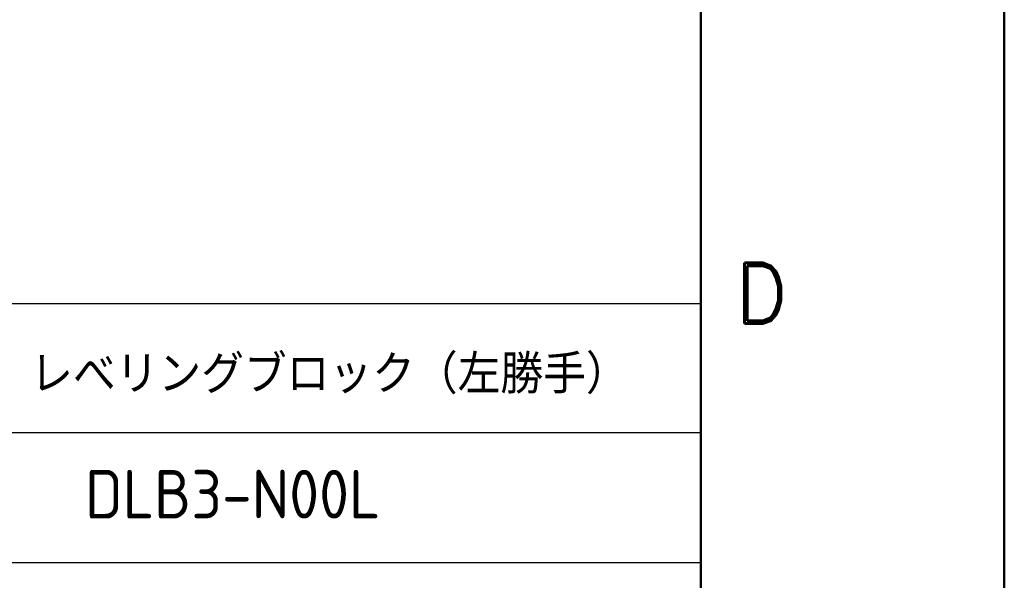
# Model space of a CAD drawing. Header units: millimetres. Extents: x 77107 to 78157, y -2410 to -1668.
# Tile 9 of 21: x 78036 to 78157, y -2332 to -2263. Entities that reach past the tile are written whole.
import ezdxf
from ezdxf.enums import TextEntityAlignment as Align

# ---------------------------------------------------------------- set-up
doc = ezdxf.new("R2010")
doc.units = ezdxf.units.MM
for name, color, linetype in [('6', 2, 'Continuous'), ('RAHM3', 2, 'Continuous'), ('RAHM5', 7, 'Continuous')]:
    doc.layers.add(name, color=color, linetype=linetype)
doc.layers.add('AM_0', color=7, linetype='Continuous', lineweight=50)
doc.styles.add('ROMAMD', font='romand.shx', dxfattribs={"height": 2.5})
doc.styles.get("Standard").update_dxf_attribs({"font": 'ISOCP.SHX', "bigfont": 'EXTFONT.SHX'})

# ---------------------------------------------------------------- blocks, each defined once
blk = doc.blocks.new('HST_A3')
for points in [[(0, 0), (420, 0), (420, 297), (0, 297)], [(166.959, 273), (25, 273), (25, 13), (405, 13), (405, 273)]]:
    blk.add_lwpolyline(points, close=True)
at = {"layer": 'RAHM3', "style": 'ROMAMD'}
blk.add_text('D', height=3, dxfattribs=at).set_placement((408, 45.5), align=Align.MIDDLE)
blk = doc.blocks.new('HSTTITLH')
at = {"layer": 'RAHM5'}
for p, q in [((-265.996, 32), (0, 32)), ((0, 0), (0, 32)), ((0, 25.6), (-132.904, 25.6)), ((-132.904, 19.2), (0, 19.2))]:
    blk.add_line(p, q, dxfattribs=at)

msp = doc.modelspace()

# ---------------------------------------------------------------- block references
at = {"layer": 'AM_0', "lineweight": 0, "xscale": 2.5, "yscale": 2.5, "zscale": 2.5}
for name, p in [('HST_A3', (77107.42, -2410.084)), ('HSTTITLH', (78119.92, -2377.584))]:
    msp.add_blockref(name, p, dxfattribs=at)

# ---------------------------------------------------------------- texts
at = {"layer": '6'}
for s, height, p in [('レべリングブロック（左勝手）', 4.79998, (78037.094, -2308.727)), ('DLB3-N00L', 6, (78043.869, -2324.16))]:
    msp.add_text(s, height=height, dxfattribs=at).set_placement(p)

doc.saveas('drawing.dxf')
